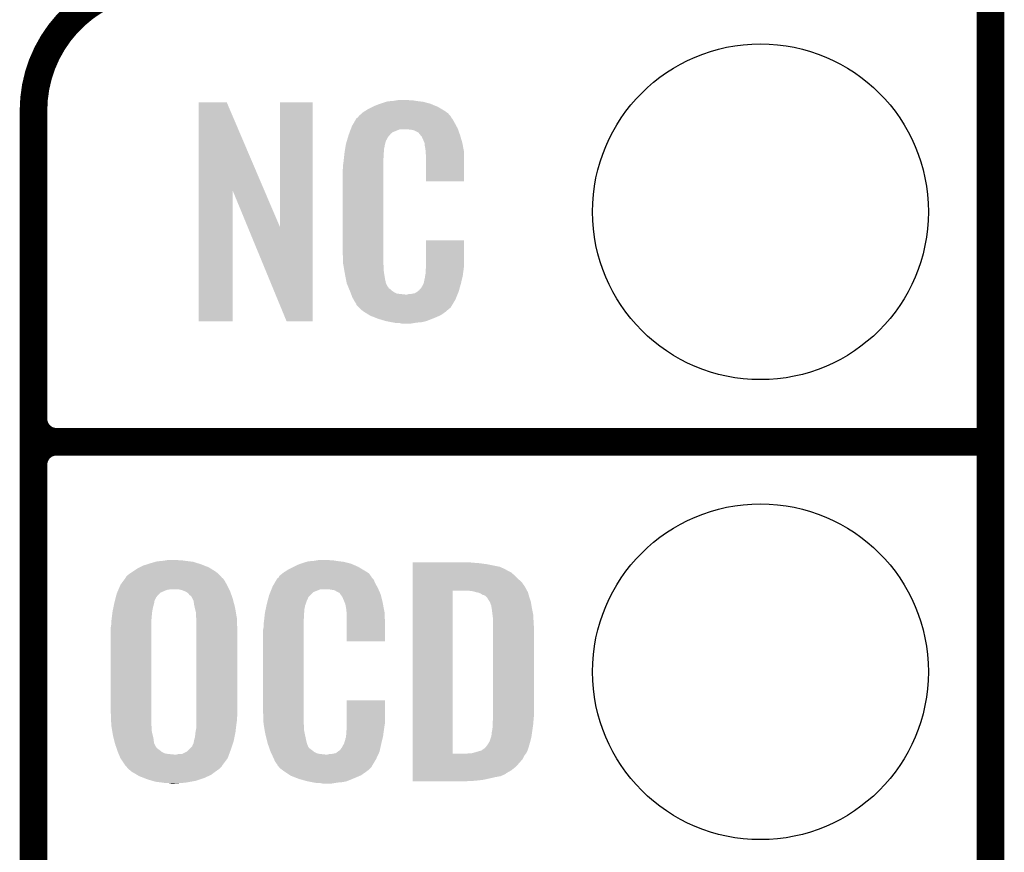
# Model space of a CAD drawing. Extents: x -0.05 to 0.95, y -0.15 to 2.1.
# Tile 25 of 35: x 0.74 to 0.95, y 0.56 to 0.74. Entities that reach past the tile are written whole.
import ezdxf

# ---------------------------------------------------------------- set-up
doc = ezdxf.new("R2010")
doc.units = 0
doc.layers.get('0').update_dxf_attribs({"linetype": 'CONTINUOUS'})
for name, color, linetype in [('HALL_CURRENT_24_V100_GKO', 5, 'CONTINUOUS'), ('HALL_CURRENT_24_V100_GTO', 14, 'CONTINUOUS'), ('HALL_CURRENT_24_V100_GTS', 12, 'CONTINUOUS')]:
    doc.layers.add(name, color=color, linetype=linetype)

# ---------------------------------------------------------------- blocks, each defined once
blk = doc.blocks.new('ROUND_39')
blk.add_circle((0, 0), 0.0365)

msp = doc.modelspace()

# ---------------------------------------------------------------- linework, layer by layer
at = {"layer": 'HALL_CURRENT_24_V100_GKO', "const_width": 0.006}
msp.add_lwpolyline([(0.95, -0.05), (0.95, 2.01)], dxfattribs=at)
at = {"layer": 'HALL_CURRENT_24_V100_GTO', "const_width": 0.006}
for points in [[(0.77, 0.75, 0.414214), (0.742, 0.722)], [(0.742, 0.655, 0.414214), (0.747, 0.65)], [(0.747, 0.65, 0.414214), (0.742, 0.645)], [(0.747, 0.65, 0.414214), (0.742, 0.645)]]:
    msp.add_lwpolyline(points, format="xyb", dxfattribs=at)
for points in [[(0.742, -0.022), (0.742, 0.722)], [(0.747, 0.65), (0.95, 0.65)], [(0.747, 0.65), (0.95, 0.65)], [(0.742, 0.555), (0.742, 0.645)]]:
    msp.add_lwpolyline(points, dxfattribs=at)
at = {"layer": 'HALL_CURRENT_24_V100_GTO'}
for points in [[(0.7779, 0.70459), (0.7779, 0.7238), (0.79219, 0.70459), (0.784, 0.7238)], [(0.7779, 0.7238), (0.7779, 0.7238), (0.784, 0.7238), (0.7779, 0.7238)], [(0.7956, 0.69661), (0.7956, 0.7238), (0.8027, 0.69661), (0.8027, 0.7238)], [(0.7956, 0.7238), (0.7956, 0.7238), (0.8027, 0.7238), (0.7956, 0.7238)], [(0.8161, 0.723), (0.8171, 0.7234), (0.82941, 0.723), (0.82844, 0.7234)], [(0.8171, 0.7234), (0.8174, 0.7235), (0.82844, 0.7234), (0.8282, 0.7235)], [(0.8174, 0.7235), (0.818, 0.7237), (0.8282, 0.7235), (0.82745, 0.7237)], [(0.818, 0.7237), (0.81867, 0.7239), (0.82745, 0.7237), (0.8267, 0.7239)], [(0.81867, 0.7239), (0.819, 0.724), (0.8267, 0.7239), (0.8259, 0.724)], [(0.819, 0.724), (0.8202, 0.7241), (0.8259, 0.724), (0.8251, 0.7241)], [(0.8202, 0.7241), (0.8208, 0.7242), (0.8251, 0.7241), (0.8245, 0.7242)], [(0.8208, 0.7242), (0.8214, 0.7243), (0.8239, 0.7242), (0.8234, 0.7243)], [(0.8128, 0.7209), (0.81337, 0.7214), (0.83253, 0.7209), (0.8321, 0.7214)], [(0.81337, 0.7214), (0.8136, 0.7216), (0.8321, 0.7214), (0.83182, 0.7216)], [(0.8136, 0.7216), (0.81407, 0.7219), (0.83182, 0.7216), (0.8314, 0.7219)], [(0.81407, 0.7219), (0.8147, 0.7223), (0.8314, 0.7219), (0.83073, 0.7223)], [(0.8147, 0.7223), (0.8157, 0.7228), (0.83073, 0.7223), (0.8299, 0.7228)], [(0.8157, 0.7228), (0.8161, 0.723), (0.8299, 0.7228), (0.82941, 0.723)], [(0.8112, 0.7186), (0.81155, 0.7192), (0.83393, 0.7186), (0.8336, 0.7192)], [(0.81155, 0.7192), (0.81208, 0.7201), (0.8336, 0.7192), (0.8331, 0.7201)], [(0.81208, 0.7201), (0.8122, 0.7203), (0.8331, 0.7201), (0.83295, 0.7203)], [(0.8122, 0.7203), (0.8122, 0.7204), (0.83295, 0.7203), (0.83288, 0.7204)], [(0.8124, 0.7204), (0.81248, 0.7205), (0.83288, 0.7204), (0.8328, 0.7205)], [(0.81248, 0.7205), (0.81264, 0.7207), (0.8328, 0.7205), (0.8327, 0.7207)], [(0.81264, 0.7207), (0.8128, 0.7209), (0.8327, 0.7207), (0.83253, 0.7209)], [(0.81057, 0.7169), (0.81072, 0.7173), (0.8196, 0.7169), (0.8201, 0.7173)], [(0.81072, 0.7173), (0.81094, 0.7179), (0.8201, 0.7173), (0.8216, 0.7179)], [(0.81094, 0.7179), (0.81102, 0.7181), (0.83427, 0.7179), (0.8342, 0.7181)], [(0.81094, 0.7179), (0.81094, 0.7179), (0.8216, 0.7179), (0.8235, 0.7179)], [(0.81102, 0.7181), (0.8112, 0.7186), (0.8342, 0.7181), (0.83393, 0.7186)], [(0.8242, 0.7178), (0.8235, 0.7179), (0.83431, 0.7178), (0.83427, 0.7179)], [(0.8247, 0.7177), (0.8242, 0.7178), (0.83434, 0.7177), (0.83431, 0.7178)], [(0.8257, 0.7172), (0.8247, 0.7177), (0.83452, 0.7172), (0.83434, 0.7177)], [(0.8258, 0.717), (0.8257, 0.7172), (0.83459, 0.717), (0.83452, 0.7172)], [(0.82606, 0.7167), (0.8258, 0.717), (0.8347, 0.7167), (0.83459, 0.717)], [(0.8099, 0.7147), (0.81011, 0.7154), (0.81841, 0.7147), (0.8186, 0.7154)], [(0.81011, 0.7154), (0.81038, 0.7163), (0.8186, 0.7154), (0.8191, 0.7163)], [(0.81038, 0.7163), (0.8105, 0.7167), (0.8191, 0.7163), (0.8195, 0.7167)], [(0.8105, 0.7167), (0.81057, 0.7169), (0.8195, 0.7167), (0.8196, 0.7169)], [(0.8264, 0.7163), (0.82606, 0.7167), (0.83482, 0.7163), (0.8347, 0.7167)], [(0.8268, 0.7154), (0.8264, 0.7163), (0.83508, 0.7154), (0.83482, 0.7163)], [(0.82696, 0.715), (0.8268, 0.7154), (0.8352, 0.715), (0.83508, 0.7154)], [(0.827, 0.7149), (0.82696, 0.715), (0.83522, 0.7149), (0.8352, 0.715)], [(0.827, 0.7146), (0.827, 0.7149), (0.83528, 0.7146), (0.83522, 0.7149)], [(0.8095, 0.7119), (0.80959, 0.7127), (0.8181, 0.7119), (0.8181, 0.7127)], [(0.80959, 0.7127), (0.8096, 0.7128), (0.8181, 0.7127), (0.81812, 0.7128)], [(0.8096, 0.7128), (0.80966, 0.7132), (0.81812, 0.7128), (0.8182, 0.7132)], [(0.80966, 0.7132), (0.80974, 0.7137), (0.8182, 0.7132), (0.8182, 0.7137)], [(0.80974, 0.7137), (0.80981, 0.7141), (0.8182, 0.7137), (0.8183, 0.7141)], [(0.80981, 0.7141), (0.80984, 0.7143), (0.8183, 0.7141), (0.8183, 0.7143)], [(0.80984, 0.7143), (0.8099, 0.7147), (0.8183, 0.7143), (0.81841, 0.7147)], [(0.8271, 0.7141), (0.827, 0.7146), (0.83537, 0.7141), (0.83528, 0.7146)], [(0.8272, 0.7134), (0.8271, 0.7141), (0.8355, 0.7134), (0.83537, 0.7141)], [(0.82724, 0.7129), (0.8272, 0.7134), (0.8356, 0.7129), (0.8355, 0.7134)], [(0.8273, 0.7121), (0.82724, 0.7129), (0.8356, 0.7121), (0.8356, 0.7129)], [(0.8093, 0.7103), (0.8094, 0.711), (0.818, 0.7103), (0.818, 0.711)], [(0.8094, 0.711), (0.80941, 0.7111), (0.818, 0.711), (0.818, 0.7111)], [(0.80941, 0.7111), (0.8095, 0.7119), (0.818, 0.7111), (0.8181, 0.7119)], [(0.8273, 0.7066), (0.8273, 0.7121), (0.8356, 0.7066), (0.8356, 0.7121)], [(0.8092, 0.7091), (0.8093, 0.7096), (0.818, 0.7091), (0.818, 0.7096)], [(0.8092, 0.6914), (0.8092, 0.7091), (0.818, 0.6914), (0.818, 0.7091)], [(0.8093, 0.7096), (0.8093, 0.7103), (0.818, 0.7096), (0.818, 0.7103)], [(0.7779, 0.6762), (0.7779, 0.70459), (0.7853, 0.6762), (0.7853, 0.70459)], [(0.78859, 0.69661), (0.7853, 0.70459), (0.7956, 0.69661), (0.79219, 0.70459)], [(0.797, 0.6762), (0.78859, 0.69661), (0.8027, 0.6762), (0.8027, 0.69661)], [(0.8273, 0.6883), (0.8273, 0.6938), (0.8356, 0.6883), (0.8356, 0.6938)], [(0.8273, 0.6938), (0.8273, 0.6938), (0.8356, 0.6938), (0.8273, 0.6938)], [(0.80929, 0.6889), (0.8092, 0.6914), (0.818, 0.6889), (0.818, 0.6914)], [(0.8093, 0.6887), (0.80929, 0.6889), (0.81803, 0.6887), (0.818, 0.6889)], [(0.80939, 0.6882), (0.8093, 0.6887), (0.8181, 0.6882), (0.81803, 0.6887)], [(0.80954, 0.6873), (0.80939, 0.6882), (0.8181, 0.6873), (0.8181, 0.6882)], [(0.8097, 0.6864), (0.80954, 0.6873), (0.81824, 0.6864), (0.8181, 0.6873)], [(0.8272, 0.687), (0.82727, 0.6876), (0.83542, 0.687), (0.8355, 0.6876)], [(0.8272, 0.6865), (0.8272, 0.687), (0.83535, 0.6865), (0.83542, 0.687)], [(0.82727, 0.6876), (0.8273, 0.6878), (0.8355, 0.6876), (0.83553, 0.6878)], [(0.8273, 0.6878), (0.8273, 0.6883), (0.83553, 0.6878), (0.8356, 0.6883)], [(0.8099, 0.6854), (0.8097, 0.6864), (0.8184, 0.6854), (0.81824, 0.6864)], [(0.81008, 0.6845), (0.8099, 0.6854), (0.8186, 0.6845), (0.8184, 0.6854)], [(0.8268, 0.6844), (0.827, 0.6854), (0.8349, 0.6844), (0.83514, 0.6854)], [(0.827, 0.6855), (0.8271, 0.6857), (0.83516, 0.6855), (0.83521, 0.6857)], [(0.827, 0.6854), (0.827, 0.6855), (0.83514, 0.6854), (0.83516, 0.6855)], [(0.8271, 0.686), (0.82712, 0.6861), (0.83528, 0.686), (0.8353, 0.6861)], [(0.8271, 0.6857), (0.8271, 0.686), (0.83521, 0.6857), (0.83528, 0.686)], [(0.82712, 0.6861), (0.8272, 0.6865), (0.8353, 0.6861), (0.83535, 0.6865)], [(0.8101, 0.6844), (0.81008, 0.6845), (0.81865, 0.6844), (0.8186, 0.6845)], [(0.81039, 0.6837), (0.8101, 0.6844), (0.819, 0.6837), (0.81865, 0.6844)], [(0.81043, 0.6836), (0.81039, 0.6837), (0.8191, 0.6836), (0.819, 0.6837)], [(0.81051, 0.6834), (0.81043, 0.6836), (0.8192, 0.6834), (0.8191, 0.6836)], [(0.81059, 0.6832), (0.81051, 0.6834), (0.8195, 0.6832), (0.8192, 0.6834)], [(0.81072, 0.6829), (0.81059, 0.6832), (0.8198, 0.6829), (0.8195, 0.6832)], [(0.8108, 0.6827), (0.81072, 0.6829), (0.8201, 0.6827), (0.8198, 0.6829)], [(0.81088, 0.6825), (0.8108, 0.6827), (0.8204, 0.6825), (0.8201, 0.6827)], [(0.8254, 0.6826), (0.8257, 0.6829), (0.8344, 0.6826), (0.83448, 0.6829)], [(0.8258, 0.6829), (0.8259, 0.6831), (0.83448, 0.6829), (0.83454, 0.6831)], [(0.8259, 0.6831), (0.8263, 0.6835), (0.83454, 0.6831), (0.83465, 0.6835)], [(0.8263, 0.6835), (0.8268, 0.6844), (0.83465, 0.6835), (0.8349, 0.6844)], [(0.81099, 0.6822), (0.81088, 0.6825), (0.821, 0.6822), (0.8204, 0.6825)], [(0.81107, 0.682), (0.81099, 0.6822), (0.8228, 0.682), (0.821, 0.6822)], [(0.8113, 0.6814), (0.81107, 0.682), (0.83391, 0.6814), (0.83415, 0.682)], [(0.81158, 0.6809), (0.8113, 0.6814), (0.8337, 0.6809), (0.83391, 0.6814)], [(0.8118, 0.6805), (0.81158, 0.6809), (0.83346, 0.6805), (0.8337, 0.6809)], [(0.8232, 0.682), (0.8235, 0.6821), (0.83415, 0.682), (0.83419, 0.6821)], [(0.8239, 0.6821), (0.8249, 0.6823), (0.83419, 0.6821), (0.83428, 0.6823)], [(0.8249, 0.6823), (0.8254, 0.6826), (0.83428, 0.6823), (0.8344, 0.6826)], [(0.8122, 0.6799), (0.8118, 0.6805), (0.8331, 0.6799), (0.83346, 0.6805)], [(0.8122, 0.6797), (0.8122, 0.6799), (0.83298, 0.6797), (0.8331, 0.6799)], [(0.8125, 0.6794), (0.8122, 0.6797), (0.8328, 0.6794), (0.83298, 0.6797)], [(0.8127, 0.6792), (0.8125, 0.6794), (0.8327, 0.6792), (0.8328, 0.6794)], [(0.8129, 0.679), (0.8127, 0.6792), (0.83245, 0.679), (0.8327, 0.6792)], [(0.81313, 0.6788), (0.8129, 0.679), (0.8322, 0.6788), (0.83245, 0.679)], [(0.8136, 0.6784), (0.81313, 0.6788), (0.83173, 0.6784), (0.8322, 0.6788)], [(0.81392, 0.6782), (0.8136, 0.6784), (0.8315, 0.6782), (0.83173, 0.6784)], [(0.81504, 0.6775), (0.81392, 0.6782), (0.8305, 0.6775), (0.8315, 0.6782)], [(0.8152, 0.6774), (0.81504, 0.6775), (0.83027, 0.6774), (0.8305, 0.6775)], [(0.81649, 0.6769), (0.8152, 0.6774), (0.8291, 0.6769), (0.83027, 0.6774)], [(0.817, 0.6767), (0.81649, 0.6769), (0.82859, 0.6767), (0.8291, 0.6769)], [(0.8187, 0.6762), (0.817, 0.6767), (0.8273, 0.6762), (0.82859, 0.6767)], [(0.81977, 0.676), (0.8187, 0.6762), (0.8264, 0.676), (0.8273, 0.6762)], [(0.8203, 0.6759), (0.81977, 0.676), (0.8253, 0.6759), (0.8264, 0.676)], [(0.8209, 0.6758), (0.8203, 0.6759), (0.8247, 0.6758), (0.8253, 0.6759)], [(0.822, 0.6757), (0.8216, 0.6758), (0.8241, 0.6757), (0.8247, 0.6758)], [(0.7651, 0.6227), (0.7659, 0.6231), (0.7801, 0.6227), (0.77907, 0.6231)], [(0.7659, 0.6231), (0.76685, 0.6234), (0.77907, 0.6231), (0.7783, 0.6234)], [(0.76685, 0.6234), (0.7678, 0.6237), (0.7783, 0.6234), (0.77734, 0.6237)], [(0.7678, 0.6237), (0.76853, 0.6239), (0.77734, 0.6237), (0.7767, 0.6239)], [(0.76853, 0.6239), (0.7689, 0.624), (0.7767, 0.6239), (0.7759, 0.624)], [(0.7689, 0.624), (0.77, 0.6241), (0.7759, 0.624), (0.7751, 0.6241)], [(0.77, 0.6241), (0.77065, 0.6242), (0.7751, 0.6241), (0.7744, 0.6242)], [(0.77065, 0.6242), (0.7713, 0.6243), (0.7738, 0.6242), (0.7733, 0.6243)], [(0.7975, 0.6223), (0.7985, 0.6228), (0.81343, 0.6223), (0.8126, 0.6228)], [(0.7985, 0.6228), (0.7989, 0.623), (0.8126, 0.6228), (0.81214, 0.623)], [(0.7989, 0.623), (0.7998, 0.6234), (0.81214, 0.623), (0.81123, 0.6234)], [(0.7998, 0.6234), (0.8001, 0.6235), (0.81123, 0.6234), (0.811, 0.6235)], [(0.8001, 0.6235), (0.8007, 0.6237), (0.811, 0.6235), (0.8102, 0.6237)], [(0.8007, 0.6237), (0.80137, 0.6239), (0.8102, 0.6237), (0.8094, 0.6239)], [(0.80137, 0.6239), (0.8017, 0.624), (0.8094, 0.6239), (0.8086, 0.624)], [(0.8017, 0.624), (0.8029, 0.6241), (0.8086, 0.624), (0.8078, 0.6241)], [(0.8029, 0.6241), (0.8035, 0.6242), (0.8078, 0.6241), (0.8072, 0.6242)], [(0.8035, 0.6242), (0.8041, 0.6243), (0.8066, 0.6242), (0.8062, 0.6243)], [(0.8244, 0.6237), (0.8244, 0.6238), (0.8376, 0.6237), (0.8366, 0.6238)], [(0.8244, 0.6236), (0.8244, 0.6237), (0.8389, 0.6236), (0.8376, 0.6237)], [(0.8244, 0.6234), (0.8244, 0.6236), (0.8404, 0.6234), (0.8389, 0.6236)], [(0.8244, 0.6228), (0.8244, 0.6234), (0.8434, 0.6228), (0.8404, 0.6234)], [(0.8244, 0.6222), (0.8244, 0.6228), (0.8447, 0.6222), (0.8434, 0.6228)], [(0.7621, 0.6206), (0.7626, 0.6211), (0.78283, 0.6206), (0.7824, 0.6211)], [(0.7626, 0.6211), (0.7633, 0.6216), (0.7824, 0.6211), (0.78182, 0.6216)], [(0.7633, 0.6216), (0.76345, 0.6217), (0.78182, 0.6216), (0.7817, 0.6217)], [(0.76345, 0.6217), (0.7645, 0.6224), (0.7817, 0.6217), (0.78058, 0.6224)], [(0.7645, 0.6224), (0.7651, 0.6227), (0.78058, 0.6224), (0.7801, 0.6227)], [(0.79526, 0.6205), (0.79538, 0.6207), (0.8155, 0.6205), (0.8154, 0.6207)], [(0.79538, 0.6207), (0.7955, 0.6209), (0.8154, 0.6207), (0.81526, 0.6209)], [(0.7955, 0.6209), (0.79614, 0.6214), (0.81526, 0.6209), (0.8149, 0.6214)], [(0.79614, 0.6214), (0.7964, 0.6216), (0.8149, 0.6214), (0.81458, 0.6216)], [(0.7964, 0.6216), (0.79687, 0.6219), (0.81458, 0.6216), (0.8141, 0.6219)], [(0.79687, 0.6219), (0.7975, 0.6223), (0.8141, 0.6219), (0.81343, 0.6223)], [(0.8244, 0.6221), (0.8244, 0.6222), (0.8448, 0.6221), (0.8447, 0.6222)], [(0.8244, 0.6216), (0.8244, 0.6221), (0.8458, 0.6216), (0.8448, 0.6221)], [(0.8244, 0.621), (0.8244, 0.6216), (0.8465, 0.621), (0.8458, 0.6216)], [(0.8244, 0.6203), (0.8244, 0.621), (0.8472, 0.6203), (0.8465, 0.621)], [(0.76048, 0.6179), (0.76086, 0.6188), (0.78455, 0.6179), (0.7841, 0.6188)], [(0.76086, 0.6188), (0.7609, 0.6189), (0.7841, 0.6188), (0.78404, 0.6189)], [(0.7609, 0.6189), (0.76149, 0.6197), (0.78404, 0.6189), (0.7836, 0.6197)], [(0.76149, 0.6197), (0.76193, 0.6203), (0.7836, 0.6197), (0.7832, 0.6203)], [(0.76193, 0.6203), (0.762, 0.6204), (0.7832, 0.6203), (0.783, 0.6204)], [(0.762, 0.6204), (0.7621, 0.6206), (0.783, 0.6204), (0.78283, 0.6206)], [(0.7938, 0.6181), (0.794, 0.6186), (0.8169, 0.6181), (0.81663, 0.6186)], [(0.794, 0.6186), (0.79435, 0.6192), (0.81663, 0.6186), (0.8163, 0.6192)], [(0.79435, 0.6192), (0.79488, 0.6201), (0.8163, 0.6192), (0.8159, 0.6201)], [(0.79488, 0.6201), (0.795, 0.6203), (0.8159, 0.6201), (0.8157, 0.6203)], [(0.795, 0.6203), (0.7952, 0.6204), (0.8157, 0.6203), (0.8156, 0.6204)], [(0.7952, 0.6204), (0.79526, 0.6205), (0.8156, 0.6204), (0.8155, 0.6205)], [(0.8244, 0.6195), (0.8244, 0.6203), (0.8481, 0.6195), (0.8472, 0.6203)], [(0.8244, 0.6185), (0.8244, 0.6195), (0.8488, 0.6185), (0.8481, 0.6195)], [(0.8244, 0.6176), (0.8244, 0.6185), (0.84929, 0.6176), (0.8488, 0.6185)], [(0.75986, 0.6161), (0.76002, 0.6167), (0.7686, 0.6161), (0.7691, 0.6167)], [(0.76002, 0.6167), (0.7601, 0.617), (0.7691, 0.6167), (0.7694, 0.617)], [(0.7601, 0.617), (0.76018, 0.6172), (0.7694, 0.617), (0.7696, 0.6172)], [(0.76018, 0.6172), (0.76044, 0.6178), (0.7696, 0.6172), (0.771, 0.6178)], [(0.76044, 0.6178), (0.76048, 0.6179), (0.771, 0.6178), (0.7716, 0.6179)], [(0.7744, 0.6177), (0.7736, 0.6179), (0.78465, 0.6177), (0.78455, 0.6179)], [(0.77463, 0.6176), (0.7744, 0.6177), (0.7847, 0.6176), (0.78465, 0.6177)], [(0.7751, 0.6174), (0.77463, 0.6176), (0.78477, 0.6174), (0.7847, 0.6176)], [(0.7756, 0.6171), (0.7751, 0.6174), (0.78488, 0.6171), (0.78477, 0.6174)], [(0.7759, 0.6167), (0.7756, 0.6171), (0.78502, 0.6167), (0.78488, 0.6171)], [(0.7762, 0.6165), (0.7759, 0.6167), (0.78509, 0.6165), (0.78502, 0.6167)], [(0.7764, 0.6163), (0.7762, 0.6165), (0.78516, 0.6163), (0.78509, 0.6165)], [(0.79312, 0.6163), (0.7932, 0.6166), (0.8018, 0.6163), (0.8021, 0.6166)], [(0.7932, 0.6166), (0.79348, 0.6173), (0.8021, 0.6166), (0.8028, 0.6173)], [(0.79348, 0.6173), (0.79372, 0.6179), (0.8028, 0.6173), (0.8043, 0.6179)], [(0.79372, 0.6179), (0.7938, 0.6181), (0.81699, 0.6179), (0.8169, 0.6181)], [(0.79372, 0.6179), (0.79372, 0.6179), (0.8043, 0.6179), (0.8063, 0.6179)], [(0.8075, 0.6177), (0.8063, 0.6179), (0.81707, 0.6177), (0.81699, 0.6179)], [(0.8078, 0.6175), (0.8075, 0.6177), (0.81716, 0.6175), (0.81707, 0.6177)], [(0.8084, 0.6172), (0.8078, 0.6175), (0.81729, 0.6172), (0.81716, 0.6175)], [(0.8086, 0.617), (0.8084, 0.6172), (0.81737, 0.617), (0.81729, 0.6172)], [(0.80881, 0.6167), (0.8086, 0.617), (0.8175, 0.6167), (0.81737, 0.617)], [(0.8091, 0.6163), (0.80881, 0.6167), (0.81759, 0.6163), (0.8175, 0.6167)], [(0.8244, 0.5822), (0.8244, 0.6176), (0.8331, 0.5822), (0.8331, 0.6176)], [(0.8375, 0.6175), (0.8367, 0.6176), (0.84935, 0.6175), (0.84929, 0.6176)], [(0.83785, 0.6174), (0.8375, 0.6175), (0.8494, 0.6174), (0.84935, 0.6175)], [(0.8382, 0.6173), (0.83785, 0.6174), (0.84945, 0.6173), (0.8494, 0.6174)], [(0.8387, 0.6172), (0.8382, 0.6173), (0.8495, 0.6172), (0.84945, 0.6173)], [(0.8392, 0.617), (0.8387, 0.6172), (0.84955, 0.617), (0.8495, 0.6172)], [(0.8395, 0.6168), (0.8392, 0.617), (0.8496, 0.6168), (0.84955, 0.617)], [(0.8397, 0.6167), (0.8395, 0.6168), (0.84963, 0.6167), (0.8496, 0.6168)], [(0.8402, 0.6165), (0.8398, 0.6167), (0.84969, 0.6165), (0.84963, 0.6167)], [(0.8406, 0.6161), (0.8402, 0.6165), (0.8498, 0.6161), (0.84969, 0.6165)], [(0.75939, 0.6141), (0.75954, 0.6148), (0.768, 0.6141), (0.7682, 0.6148)], [(0.75954, 0.6148), (0.7596, 0.6151), (0.7682, 0.6148), (0.76825, 0.6151)], [(0.7596, 0.6151), (0.75968, 0.6154), (0.76825, 0.6151), (0.7683, 0.6154)], [(0.75968, 0.6154), (0.75976, 0.6157), (0.7683, 0.6154), (0.7684, 0.6157)], [(0.75976, 0.6157), (0.75984, 0.616), (0.7684, 0.6157), (0.7686, 0.616)], [(0.75984, 0.616), (0.75986, 0.6161), (0.7686, 0.616), (0.7686, 0.6161)], [(0.7764, 0.6162), (0.7764, 0.6163), (0.78519, 0.6162), (0.78516, 0.6163)], [(0.77655, 0.6159), (0.7764, 0.6162), (0.7853, 0.6159), (0.78519, 0.6162)], [(0.7768, 0.6154), (0.77655, 0.6159), (0.78543, 0.6154), (0.7853, 0.6159)], [(0.7769, 0.6146), (0.7768, 0.6154), (0.78564, 0.6146), (0.78543, 0.6154)], [(0.77704, 0.614), (0.7769, 0.6146), (0.7858, 0.614), (0.78564, 0.6146)], [(0.79257, 0.6141), (0.79262, 0.6143), (0.801, 0.6141), (0.801, 0.6143)], [(0.79262, 0.6143), (0.7927, 0.6147), (0.801, 0.6143), (0.80115, 0.6147)], [(0.7927, 0.6147), (0.79288, 0.6154), (0.80115, 0.6147), (0.8014, 0.6154)], [(0.79288, 0.6154), (0.79312, 0.6163), (0.8014, 0.6154), (0.8018, 0.6163)], [(0.8095, 0.6154), (0.8091, 0.6163), (0.81781, 0.6154), (0.81759, 0.6163)], [(0.80966, 0.615), (0.8095, 0.6154), (0.8179, 0.615), (0.81781, 0.6154)], [(0.8097, 0.6149), (0.80966, 0.615), (0.81792, 0.6149), (0.8179, 0.615)], [(0.8098, 0.6147), (0.8097, 0.6149), (0.81796, 0.6147), (0.81792, 0.6149)], [(0.8098, 0.6146), (0.8098, 0.6147), (0.81798, 0.6146), (0.81796, 0.6147)], [(0.8099, 0.6141), (0.8098, 0.6146), (0.81807, 0.6141), (0.81798, 0.6146)], [(0.8411, 0.6153), (0.8406, 0.6161), (0.85007, 0.6153), (0.8498, 0.6161)], [(0.84115, 0.6152), (0.8411, 0.6153), (0.8501, 0.6152), (0.85007, 0.6153)], [(0.8413, 0.6149), (0.84115, 0.6152), (0.85015, 0.6149), (0.8501, 0.6152)], [(0.8414, 0.6146), (0.8413, 0.6149), (0.8502, 0.6146), (0.85015, 0.6149)], [(0.8415, 0.6144), (0.8414, 0.6146), (0.85023, 0.6144), (0.8502, 0.6146)], [(0.8415, 0.6143), (0.8415, 0.6144), (0.85025, 0.6143), (0.85023, 0.6144)], [(0.84155, 0.614), (0.8415, 0.6143), (0.8503, 0.614), (0.85025, 0.6143)], [(0.75891, 0.6109), (0.75906, 0.6121), (0.7676, 0.6109), (0.7677, 0.6121)], [(0.75906, 0.6121), (0.75919, 0.6131), (0.7677, 0.6121), (0.7678, 0.6131)], [(0.75919, 0.6131), (0.7592, 0.6132), (0.7678, 0.6131), (0.76782, 0.6132)], [(0.7592, 0.6132), (0.75939, 0.6141), (0.76782, 0.6132), (0.768, 0.6141)], [(0.7773, 0.6129), (0.77704, 0.614), (0.78599, 0.6129), (0.7858, 0.614)], [(0.7773, 0.6121), (0.7773, 0.6129), (0.78613, 0.6121), (0.78599, 0.6129)], [(0.77737, 0.6117), (0.7773, 0.6121), (0.7862, 0.6117), (0.78613, 0.6121)], [(0.7922, 0.6119), (0.79229, 0.6127), (0.8008, 0.6119), (0.8008, 0.6127)], [(0.79229, 0.6127), (0.7923, 0.6128), (0.8008, 0.6127), (0.80082, 0.6128)], [(0.7923, 0.6128), (0.79238, 0.6132), (0.80082, 0.6128), (0.8009, 0.6132)], [(0.79238, 0.6132), (0.79249, 0.6137), (0.8009, 0.6132), (0.8009, 0.6137)], [(0.79249, 0.6137), (0.79257, 0.6141), (0.8009, 0.6137), (0.801, 0.6141)], [(0.81, 0.6134), (0.8099, 0.6141), (0.8182, 0.6134), (0.81807, 0.6141)], [(0.81004, 0.6129), (0.81, 0.6134), (0.8183, 0.6129), (0.8182, 0.6134)], [(0.8101, 0.6121), (0.81004, 0.6129), (0.81833, 0.6121), (0.8183, 0.6129)], [(0.8101, 0.6106), (0.8101, 0.6121), (0.8184, 0.6106), (0.81833, 0.6121)], [(0.8416, 0.6137), (0.84155, 0.614), (0.85036, 0.6137), (0.8503, 0.614)], [(0.84175, 0.6125), (0.8416, 0.6137), (0.8506, 0.6125), (0.85036, 0.6137)], [(0.8419, 0.6113), (0.84175, 0.6125), (0.85067, 0.6113), (0.8506, 0.6125)], [(0.7588, 0.6097), (0.7589, 0.6103), (0.7676, 0.6097), (0.7676, 0.6103)], [(0.7589, 0.6108), (0.75891, 0.6109), (0.7676, 0.6108), (0.7676, 0.6109)], [(0.7589, 0.6103), (0.7589, 0.6108), (0.7676, 0.6103), (0.7676, 0.6108)], [(0.7774, 0.6115), (0.77737, 0.6117), (0.78621, 0.6115), (0.7862, 0.6117)], [(0.7774, 0.609), (0.7774, 0.6115), (0.7863, 0.609), (0.78621, 0.6115)], [(0.792, 0.6103), (0.7921, 0.611), (0.8007, 0.6103), (0.8007, 0.611)], [(0.792, 0.6096), (0.792, 0.6103), (0.8007, 0.6096), (0.8007, 0.6103)], [(0.7921, 0.611), (0.79211, 0.6111), (0.8007, 0.611), (0.8007, 0.6111)], [(0.79211, 0.6111), (0.7922, 0.6119), (0.8007, 0.6111), (0.8008, 0.6119)], [(0.8101, 0.6066), (0.8101, 0.6106), (0.8184, 0.6066), (0.8184, 0.6106)], [(0.8419, 0.6108), (0.8419, 0.6113), (0.8507, 0.6108), (0.85067, 0.6113)], [(0.8419, 0.609), (0.8419, 0.6108), (0.8508, 0.609), (0.8507, 0.6108)], [(0.7588, 0.5911), (0.7588, 0.6097), (0.7676, 0.5911), (0.7676, 0.6097)], [(0.7774, 0.5904), (0.7774, 0.609), (0.7863, 0.5904), (0.7863, 0.609)], [(0.7919, 0.6091), (0.792, 0.6096), (0.8007, 0.6091), (0.8007, 0.6096)], [(0.7919, 0.5914), (0.7919, 0.6091), (0.8007, 0.5914), (0.8007, 0.6091)], [(0.8419, 0.5907), (0.8419, 0.609), (0.8508, 0.5907), (0.8508, 0.609)], [(0.8101, 0.5889), (0.8101, 0.5938), (0.8184, 0.5889), (0.8184, 0.5938)], [(0.8101, 0.5938), (0.8101, 0.5938), (0.8184, 0.5938), (0.8101, 0.5938)], [(0.7589, 0.5885), (0.7588, 0.5911), (0.7676, 0.5885), (0.7676, 0.5911)], [(0.79199, 0.5889), (0.7919, 0.5914), (0.8007, 0.5889), (0.8007, 0.5914)], [(0.8419, 0.5901), (0.8419, 0.5907), (0.85074, 0.5901), (0.8508, 0.5907)], [(0.7589, 0.5884), (0.7589, 0.5885), (0.76762, 0.5884), (0.7676, 0.5885)], [(0.7774, 0.5899), (0.7774, 0.5904), (0.7862, 0.5899), (0.7863, 0.5904)], [(0.7774, 0.5893), (0.7774, 0.5899), (0.7862, 0.5893), (0.7862, 0.5899)], [(0.7774, 0.5879), (0.7774, 0.5893), (0.78602, 0.5879), (0.7862, 0.5893)], [(0.792, 0.5887), (0.79199, 0.5889), (0.80073, 0.5887), (0.8007, 0.5889)], [(0.79209, 0.5882), (0.792, 0.5887), (0.8008, 0.5882), (0.80073, 0.5887)], [(0.8101, 0.5883), (0.8101, 0.5889), (0.8183, 0.5883), (0.8184, 0.5889)], [(0.8418, 0.589), (0.84186, 0.5897), (0.85064, 0.589), (0.8507, 0.5897)], [(0.8418, 0.5885), (0.8418, 0.589), (0.8506, 0.5885), (0.85064, 0.589)], [(0.84186, 0.5897), (0.8419, 0.5901), (0.8507, 0.5897), (0.85074, 0.5901)], [(0.75898, 0.5879), (0.7589, 0.5884), (0.7677, 0.5879), (0.76762, 0.5884)], [(0.75912, 0.5871), (0.75898, 0.5879), (0.7677, 0.5871), (0.7677, 0.5879)], [(0.7593, 0.586), (0.75912, 0.5871), (0.76796, 0.586), (0.7677, 0.5871)], [(0.7771, 0.5858), (0.7772, 0.5868), (0.78568, 0.5858), (0.78588, 0.5868)], [(0.7772, 0.5868), (0.77722, 0.5869), (0.78588, 0.5868), (0.7859, 0.5869)], [(0.77722, 0.5869), (0.7774, 0.5879), (0.7859, 0.5869), (0.78602, 0.5879)], [(0.79224, 0.5873), (0.79209, 0.5882), (0.8008, 0.5873), (0.8008, 0.5882)], [(0.7924, 0.5864), (0.79224, 0.5873), (0.80099, 0.5864), (0.8008, 0.5873)], [(0.79265, 0.5854), (0.7924, 0.5864), (0.8012, 0.5854), (0.80099, 0.5864)], [(0.80992, 0.5861), (0.81, 0.5865), (0.818, 0.5861), (0.81805, 0.5865)], [(0.81, 0.587), (0.81007, 0.5876), (0.81812, 0.587), (0.8182, 0.5876)], [(0.81, 0.5865), (0.81, 0.587), (0.81805, 0.5865), (0.81812, 0.587)], [(0.81007, 0.5876), (0.8101, 0.5878), (0.8182, 0.5876), (0.81823, 0.5878)], [(0.8101, 0.5878), (0.8101, 0.5883), (0.81823, 0.5878), (0.8183, 0.5883)], [(0.8415, 0.5861), (0.8416, 0.5864), (0.85026, 0.5861), (0.8503, 0.5864)], [(0.8416, 0.5868), (0.8417, 0.5873), (0.85036, 0.5868), (0.85043, 0.5873)], [(0.8416, 0.5864), (0.8416, 0.5868), (0.8503, 0.5864), (0.85036, 0.5868)], [(0.8417, 0.5873), (0.8418, 0.5881), (0.85043, 0.5873), (0.85054, 0.5881)], [(0.8418, 0.5881), (0.8418, 0.5885), (0.85054, 0.5881), (0.8506, 0.5885)], [(0.75946, 0.5854), (0.7593, 0.586), (0.7681, 0.5854), (0.76796, 0.586)], [(0.75969, 0.5845), (0.75946, 0.5854), (0.7682, 0.5845), (0.7681, 0.5854)], [(0.7598, 0.5841), (0.75969, 0.5845), (0.7684, 0.5841), (0.7682, 0.5845)], [(0.7766, 0.5841), (0.7768, 0.5845), (0.78523, 0.5841), (0.78537, 0.5845)], [(0.7768, 0.5845), (0.77687, 0.5849), (0.78537, 0.5845), (0.7855, 0.5849)], [(0.77687, 0.5849), (0.7769, 0.5851), (0.7855, 0.5849), (0.78554, 0.5851)], [(0.7769, 0.5851), (0.7771, 0.5858), (0.78554, 0.5851), (0.78568, 0.5858)], [(0.79288, 0.5845), (0.79265, 0.5854), (0.8014, 0.5845), (0.8012, 0.5854)], [(0.7929, 0.5844), (0.79288, 0.5845), (0.80144, 0.5844), (0.8014, 0.5845)], [(0.79315, 0.5837), (0.7929, 0.5844), (0.8017, 0.5837), (0.80144, 0.5844)], [(0.809, 0.5835), (0.8095, 0.5844), (0.8174, 0.5835), (0.8176, 0.5844)], [(0.8095, 0.5844), (0.8098, 0.5854), (0.8176, 0.5844), (0.81784, 0.5854)], [(0.8098, 0.5855), (0.8099, 0.5857), (0.81786, 0.5855), (0.81791, 0.5857)], [(0.8098, 0.5854), (0.8098, 0.5855), (0.81784, 0.5854), (0.81786, 0.5855)], [(0.8099, 0.586), (0.80992, 0.5861), (0.81798, 0.586), (0.818, 0.5861)], [(0.8099, 0.5857), (0.8099, 0.586), (0.81791, 0.5857), (0.81798, 0.586)], [(0.84072, 0.5842), (0.8411, 0.5848), (0.8498, 0.5842), (0.84996, 0.5848)], [(0.8411, 0.5848), (0.8414, 0.5857), (0.84996, 0.5848), (0.8502, 0.5857)], [(0.8414, 0.5857), (0.8415, 0.586), (0.8502, 0.5857), (0.85024, 0.586)], [(0.8415, 0.586), (0.8415, 0.5861), (0.85024, 0.586), (0.85026, 0.5861)], [(0.75994, 0.5837), (0.7598, 0.5841), (0.7686, 0.5837), (0.7684, 0.5841)], [(0.75998, 0.5836), (0.75994, 0.5837), (0.7687, 0.5836), (0.7686, 0.5837)], [(0.76005, 0.5834), (0.75998, 0.5836), (0.7688, 0.5834), (0.7687, 0.5836)], [(0.76012, 0.5832), (0.76005, 0.5834), (0.7691, 0.5832), (0.7688, 0.5834)], [(0.76022, 0.5829), (0.76012, 0.5832), (0.7695, 0.5829), (0.7691, 0.5832)], [(0.76036, 0.5825), (0.76022, 0.5829), (0.77, 0.5825), (0.7695, 0.5829)], [(0.7604, 0.5824), (0.76036, 0.5825), (0.77023, 0.5824), (0.77, 0.5825)], [(0.76048, 0.5822), (0.7604, 0.5824), (0.7707, 0.5822), (0.77023, 0.5824)], [(0.76053, 0.5821), (0.76048, 0.5822), (0.7716, 0.5821), (0.7707, 0.5822)], [(0.76057, 0.582), (0.76053, 0.5821), (0.7726, 0.582), (0.7716, 0.5821)], [(0.7731, 0.582), (0.7735, 0.5821), (0.78449, 0.582), (0.78453, 0.5821)], [(0.7742, 0.5821), (0.7754, 0.5827), (0.78453, 0.5821), (0.78475, 0.5827)], [(0.7754, 0.5827), (0.7758, 0.5831), (0.78475, 0.5827), (0.7849, 0.5831)], [(0.7758, 0.5831), (0.7765, 0.5838), (0.7849, 0.5831), (0.78513, 0.5838)], [(0.7765, 0.5838), (0.7766, 0.5841), (0.78513, 0.5838), (0.78523, 0.5841)], [(0.79318, 0.5836), (0.79315, 0.5837), (0.8018, 0.5836), (0.8017, 0.5837)], [(0.79325, 0.5834), (0.79318, 0.5836), (0.8019, 0.5834), (0.8018, 0.5836)], [(0.79332, 0.5832), (0.79325, 0.5834), (0.8022, 0.5832), (0.8019, 0.5834)], [(0.79343, 0.5829), (0.79332, 0.5832), (0.8026, 0.5829), (0.8022, 0.5832)], [(0.7935, 0.5827), (0.79343, 0.5829), (0.80285, 0.5827), (0.8026, 0.5829)], [(0.79359, 0.5825), (0.7935, 0.5827), (0.8031, 0.5825), (0.80285, 0.5827)], [(0.79373, 0.5822), (0.79359, 0.5825), (0.8038, 0.5822), (0.8031, 0.5825)], [(0.79378, 0.5821), (0.79373, 0.5822), (0.8046, 0.5821), (0.8038, 0.5822)], [(0.79382, 0.582), (0.79378, 0.5821), (0.8055, 0.582), (0.8046, 0.5821)], [(0.8059, 0.582), (0.8063, 0.5821), (0.81692, 0.582), (0.81696, 0.5821)], [(0.8066, 0.5821), (0.8077, 0.5823), (0.81696, 0.5821), (0.81706, 0.5823)], [(0.8077, 0.5823), (0.8081, 0.5826), (0.81706, 0.5823), (0.8172, 0.5826)], [(0.8081, 0.5826), (0.8085, 0.5829), (0.8172, 0.5826), (0.81727, 0.5829)], [(0.8086, 0.5829), (0.8087, 0.5831), (0.81727, 0.5829), (0.81731, 0.5831)], [(0.8087, 0.5831), (0.809, 0.5835), (0.81731, 0.5831), (0.8174, 0.5835)], [(0.8244, 0.5818), (0.8244, 0.5822), (0.8487, 0.5818), (0.84902, 0.5822)], [(0.8244, 0.5822), (0.8244, 0.5822), (0.8362, 0.5822), (0.8331, 0.5822)], [(0.8362, 0.5822), (0.8368, 0.5823), (0.84902, 0.5822), (0.8491, 0.5823)], [(0.8373, 0.5823), (0.8394, 0.5829), (0.8491, 0.5823), (0.8494, 0.5829)], [(0.8394, 0.5829), (0.8399, 0.5833), (0.8494, 0.5829), (0.84952, 0.5833)], [(0.84, 0.5833), (0.8401, 0.5834), (0.84952, 0.5833), (0.84955, 0.5834)], [(0.8401, 0.5834), (0.8406, 0.584), (0.84955, 0.5834), (0.84974, 0.584)], [(0.8406, 0.584), (0.84072, 0.5842), (0.84974, 0.584), (0.8498, 0.5842)], [(0.7609, 0.5812), (0.76057, 0.582), (0.7842, 0.5812), (0.78449, 0.582)], [(0.7619, 0.5797), (0.7609, 0.5812), (0.78307, 0.5797), (0.7842, 0.5812)], [(0.7941, 0.5814), (0.79382, 0.582), (0.81664, 0.5814), (0.81692, 0.582)], [(0.79432, 0.5809), (0.7941, 0.5814), (0.8164, 0.5809), (0.81664, 0.5814)], [(0.7945, 0.5805), (0.79432, 0.5809), (0.81616, 0.5805), (0.8164, 0.5809)], [(0.7949, 0.5799), (0.7945, 0.5805), (0.8158, 0.5799), (0.81616, 0.5805)], [(0.8244, 0.581), (0.8244, 0.5818), (0.8483, 0.581), (0.8487, 0.5818)], [(0.8244, 0.5794), (0.8244, 0.581), (0.8469, 0.5794), (0.8483, 0.581)], [(0.762, 0.5796), (0.7619, 0.5797), (0.783, 0.5796), (0.78307, 0.5797)], [(0.76217, 0.5794), (0.762, 0.5796), (0.7829, 0.5794), (0.783, 0.5796)], [(0.7626, 0.5789), (0.76217, 0.5794), (0.7824, 0.5789), (0.7829, 0.5794)], [(0.76318, 0.5784), (0.7626, 0.5789), (0.7817, 0.5784), (0.7824, 0.5789)], [(0.7633, 0.5783), (0.76318, 0.5784), (0.78156, 0.5783), (0.7817, 0.5784)], [(0.76449, 0.5776), (0.7633, 0.5783), (0.7806, 0.5776), (0.78156, 0.5783)], [(0.795, 0.5798), (0.7949, 0.5799), (0.81574, 0.5798), (0.8158, 0.5799)], [(0.795, 0.5797), (0.795, 0.5798), (0.81568, 0.5797), (0.81574, 0.5798)], [(0.79526, 0.5794), (0.795, 0.5797), (0.8155, 0.5794), (0.81568, 0.5797)], [(0.79543, 0.5792), (0.79526, 0.5794), (0.8154, 0.5792), (0.8155, 0.5794)], [(0.7956, 0.579), (0.79543, 0.5792), (0.8152, 0.579), (0.8154, 0.5792)], [(0.79587, 0.5788), (0.7956, 0.579), (0.815, 0.5788), (0.8152, 0.579)], [(0.7964, 0.5784), (0.79587, 0.5788), (0.81447, 0.5784), (0.815, 0.5788)], [(0.7967, 0.5782), (0.7964, 0.5784), (0.8142, 0.5782), (0.81447, 0.5784)], [(0.79775, 0.5775), (0.7967, 0.5782), (0.8132, 0.5775), (0.8142, 0.5782)], [(0.8244, 0.5786), (0.8244, 0.5794), (0.8459, 0.5786), (0.8469, 0.5794)], [(0.8244, 0.5779), (0.8244, 0.5786), (0.8447, 0.5779), (0.8459, 0.5786)], [(0.8244, 0.5778), (0.8244, 0.5779), (0.8446, 0.5778), (0.8447, 0.5779)], [(0.765, 0.5773), (0.76449, 0.5776), (0.77996, 0.5773), (0.7806, 0.5776)], [(0.76603, 0.5769), (0.765, 0.5773), (0.7791, 0.5769), (0.77996, 0.5773)], [(0.7668, 0.5766), (0.76603, 0.5769), (0.7782, 0.5766), (0.7791, 0.5769)], [(0.76782, 0.5763), (0.7668, 0.5766), (0.7773, 0.5763), (0.7782, 0.5766)], [(0.7685, 0.5761), (0.76782, 0.5763), (0.7762, 0.5761), (0.7773, 0.5763)], [(0.7701, 0.5759), (0.7685, 0.5761), (0.7751, 0.5759), (0.7762, 0.5761)], [(0.7707, 0.5758), (0.7701, 0.5759), (0.7739, 0.5758), (0.7751, 0.5759)], [(0.7719, 0.5757), (0.7714, 0.5758), (0.7726, 0.5757), (0.7739, 0.5758)], [(0.7979, 0.5774), (0.79775, 0.5775), (0.81297, 0.5774), (0.8132, 0.5775)], [(0.79919, 0.5769), (0.7979, 0.5774), (0.8118, 0.5769), (0.81297, 0.5774)], [(0.7997, 0.5767), (0.79919, 0.5769), (0.81131, 0.5767), (0.8118, 0.5769)], [(0.8015, 0.5762), (0.7997, 0.5767), (0.8101, 0.5762), (0.81131, 0.5767)], [(0.8025, 0.576), (0.8015, 0.5762), (0.8091, 0.576), (0.8101, 0.5762)], [(0.803, 0.5759), (0.8025, 0.576), (0.808, 0.5759), (0.8091, 0.576)], [(0.8037, 0.5758), (0.803, 0.5759), (0.8074, 0.5758), (0.808, 0.5759)], [(0.8048, 0.5757), (0.8043, 0.5758), (0.8068, 0.5757), (0.8074, 0.5758)], [(0.8244, 0.5776), (0.8244, 0.5778), (0.8442, 0.5776), (0.8446, 0.5778)], [(0.8244, 0.5773), (0.8244, 0.5776), (0.8435, 0.5773), (0.8442, 0.5776)], [(0.8244, 0.5771), (0.8244, 0.5773), (0.8424, 0.5771), (0.8435, 0.5773)], [(0.8244, 0.5768), (0.8244, 0.5771), (0.8411, 0.5768), (0.8424, 0.5771)], [(0.8244, 0.5765), (0.8244, 0.5768), (0.8397, 0.5765), (0.8411, 0.5768)], [(0.8244, 0.5763), (0.8244, 0.5765), (0.8379, 0.5763), (0.8397, 0.5765)], [(0.8244, 0.5762), (0.8244, 0.5763), (0.83602, 0.5762), (0.8379, 0.5763)], [(0.836, 0.5762), (0.8244, 0.5762), (0.836, 0.5762), (0.83602, 0.5762)]]:
    msp.add_solid(points, dxfattribs=at)

# ---------------------------------------------------------------- block references
at = {"layer": 'HALL_CURRENT_24_V100_GTS'}
for p in [(0.9, 0.7), (0.9, 0.6)]:
    msp.add_blockref('ROUND_39', p, dxfattribs=at)

doc.saveas('drawing.dxf')
